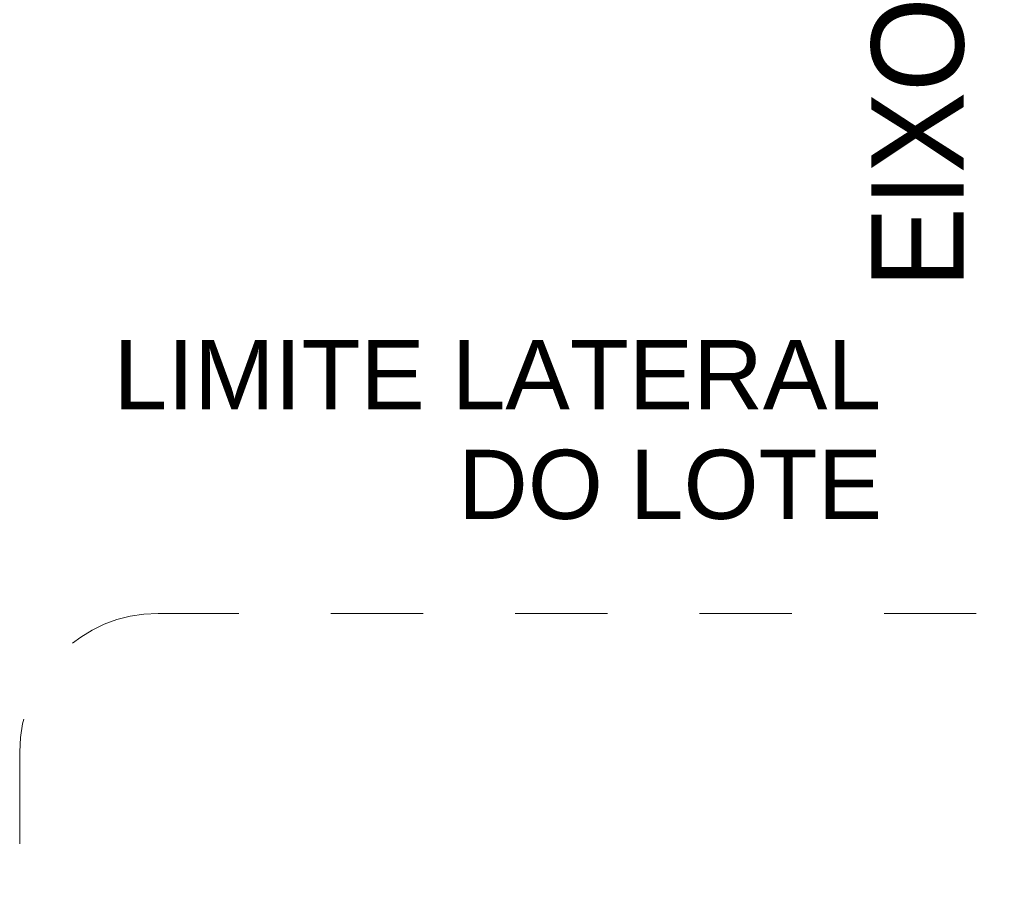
# Model space of a CAD drawing. Header units: metres. Extents: x -28.2 to 13.6, y -1.6 to 5.9.
# Tile 39 of 159: x -19.3 to -18.3, y 4.3 to 5.2. Entities that reach past the tile are written whole.
import ezdxf

# ---------------------------------------------------------------- set-up
doc = ezdxf.new("R2010")
doc.units = ezdxf.units.M
doc.linetypes.add('Traço', pattern=[0.00635, 0.003175, -0.003175])
doc.layers.add('A-ANNO-SYMB', color=7, linetype='Continuous', lineweight=9)
doc.layers.add('G-ANNO-TEXT', color=7, linetype='Continuous', lineweight=9)
doc.styles.add('Arial_1', font='arial.ttf', dxfattribs={"height": 0.075})
doc.styles.add('Arial_2', font='arial.ttf', dxfattribs={"height": 0.1})

msp = doc.modelspace()

# ---------------------------------------------------------------- linework, layer by layer
at = {"layer": 'A-ANNO-SYMB', "linetype": 'Traço'}
for p, q in [((-17.2805, 4.5821), (-19.168, 4.5821)), ((-19.318, 4.4321), (-19.318, 3.7323))]:
    msp.add_line(p, q, dxfattribs=at)
msp.add_arc((-19.168, 4.4321), 0.15, 90, 180, dxfattribs=at)

# ---------------------------------------------------------------- texts
at = {"layer": 'G-ANNO-TEXT', "color": 30, "true_color": 0xff8000, "insert": (-18.3942, 4.934), "char_height": 0.1, "width": 0.412869, "attachment_point": 1, "rotation": 90, "style": 'Arial_2'}
msp.add_mtext('EIXO', dxfattribs=at)
at = {"layer": 'G-ANNO-TEXT', "char_height": 0.075, "attachment_point": 1, "style": 'Arial_1'}
for s, insert, width in [('LIMITE LATERAL ', (-19.2162, 4.8785), 1.014135), ('DO LOTE', (-18.8425, 4.7595), 0.561181)]:
    msp.add_mtext(s, dxfattribs=dict(at, insert=insert, width=width))

doc.saveas('drawing.dxf')
